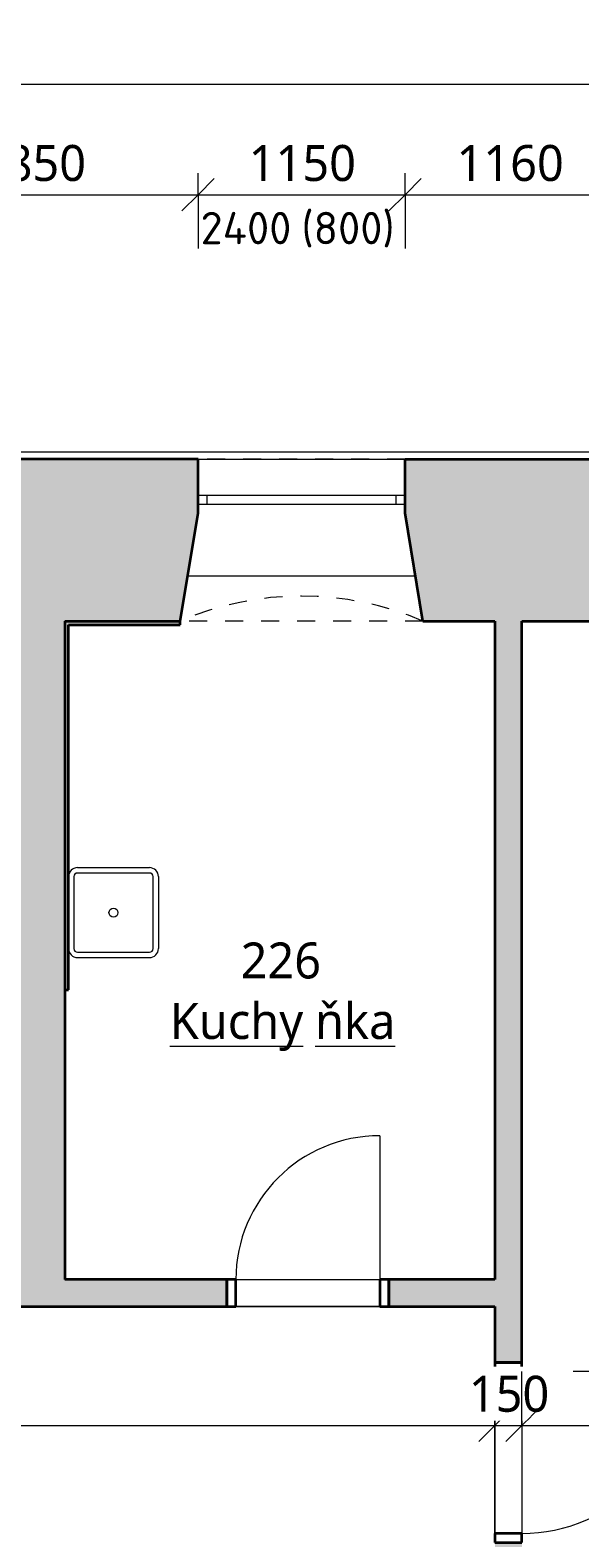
# Model space of a CAD drawing. Header units: metres. Extents: x -2.8 to 41.5, y -4.4 to 31.
# Tile 21 of 22: x 31.3 to 34.4, y 8.8 to 17.1. Entities that reach past the tile are written whole.
import ezdxf

# ---------------------------------------------------------------- set-up
doc = ezdxf.new("R2010")
doc.units = ezdxf.units.M
doc.linetypes.add('AV - Cerch_ 1 tecka 2mm', pattern=[0.004, 0.002, -0.001, 0, -0.001])
doc.layers.add('AV-KOTY', color=5, linetype='Continuous', lineweight=13, true_color=0x0000ff)
doc.layers.add('AV-MISTNOSTI', color=5, linetype='Continuous', lineweight=5, true_color=0x0000ff)
for name, color, linetype, lineweight in [('AV-KOTY-100', 7, 'Continuous', 5), ('AV-SRAFY', 7, 'Continuous', 35), ('AV-STAVBA', 7, 'Continuous', 18), ('AV-VYBAVENI', 7, 'Continuous', 18)]:
    doc.layers.add(name, color=color, linetype=linetype, lineweight=lineweight)
doc.styles.add('ISOCPEUR', font='isocpeur.ttf', dxfattribs={"height": 0.18})
doc.styles.add('Trebuchet MS', font='trebuc.ttf', dxfattribs={"height": 0.2})
doc.styles.add('Trebuchet MS_B', font='trebuc.ttf', dxfattribs={"height": 0.2})
doc.dimstyles.new('2_mm_-_O_-_Blue_-_mm_-_zaokrouhlena', dxfattribs={"dimscale": 0.3048, "dimtxt": 0.20619, "dimasz": 0.590551, "dimexe": 0.393701, "dimexo": 0.0625, "dimgap": 0.065617, "dimtad": 1, "dimdec": 0, "dimlfac": 1000, "dimrnd": 10, "dimzin": 0, "dimdsep": 46, "dimtxsty": 'Trebuchet MS', "dimblk1": 'OBLIQUE', "dimblk2": 'OBLIQUE', "dimsah": 1, "dimcen": 0.09, "dimazin": 0, "dimtfac": 1, "dimtdec": 4, "dimtix": 1, "dimtmove": 0, "dimatfit": 3, "dimfxl": 0.984252, "dimfxlon": 1, "dimtvp": 1, "dimtfill": 1, "dimtolj": 1, "dimtzin": 0, "dimarcsym": 2})

# ---------------------------------------------------------------- blocks, each defined once
blk = doc.blocks.new('DO_1-P_Ocel_ - 900x1970_150-987210-2NP')
at = {"layer": 'AV-STAVBA'}
for p, q in [((-0.45, 0.975), (-0.45, 0.075)), ((-0.45, 0.075), (0.45, 0.075)), ((-0.45, -0.075), (0.45, -0.075))]:
    blk.add_line(p, q, dxfattribs=at)
at = {"layer": 'AV-STAVBA', "linetype": 'AV - Cerch_ 1 tecka 2mm'}
for p, q in [((-0.5, 0.075), (0.5, 0.075)), ((-0.45, 0.075), (0.45, 0.075)), ((-0.5, -0.075), (0.5, -0.075)), ((-0.45, -0.075), (0.45, -0.075))]:
    blk.add_line(p, q, dxfattribs=at)
at = {"layer": 'AV-STAVBA', "lineweight": 35}
for p, q in [((-0.45, 0.075), (-0.5, 0.075)), ((-0.5, 0.075), (-0.5, -0.075)), ((-0.45, -0.075), (-0.45, 0.075)), ((0.5, 0.075), (0.45, 0.075)), ((0.45, 0.075), (0.45, -0.075)), ((0.5, -0.075), (0.5, 0.075)), ((-0.5, -0.075), (-0.45, -0.075)), ((0.45, -0.075), (0.5, -0.075))]:
    blk.add_line(p, q, dxfattribs=at)
at = {"layer": 'AV-STAVBA'}
blk.add_arc((-0.45, 0.075), 0.9, 0, 90, dxfattribs=at)
blk = doc.blocks.new('DO_1-L_Ocel_ - 800x1970_150-925843-2NP')
at = {"layer": 'AV-STAVBA'}
for p, q in [((0.4, 0.875), (0.4, 0.075)), ((-0.4, 0.075), (0.4, 0.075)), ((-0.4, -0.075), (0.4, -0.075))]:
    blk.add_line(p, q, dxfattribs=at)
at = {"layer": 'AV-STAVBA', "linetype": 'AV - Cerch_ 1 tecka 2mm'}
for p, q in [((-0.45, 0.075), (0.45, 0.075)), ((-0.4, 0.075), (0.4, 0.075)), ((-0.45, -0.075), (0.45, -0.075)), ((-0.4, -0.075), (0.4, -0.075))]:
    blk.add_line(p, q, dxfattribs=at)
at = {"layer": 'AV-STAVBA', "lineweight": 35}
for p, q in [((-0.4, 0.075), (-0.45, 0.075)), ((-0.45, 0.075), (-0.45, -0.075)), ((-0.4, -0.075), (-0.4, 0.075)), ((0.45, 0.075), (0.4, 0.075)), ((0.4, 0.075), (0.4, -0.075)), ((0.45, -0.075), (0.45, 0.075)), ((-0.45, -0.075), (-0.4, -0.075)), ((0.4, -0.075), (0.45, -0.075))]:
    blk.add_line(p, q, dxfattribs=at)
at = {"layer": 'AV-STAVBA'}
blk.add_arc((0.4, 0.075), 0.8, 90, 180, dxfattribs=at)
blk = doc.blocks.new('GM_Nika_zkosené ostění - v900-1163113-2NP')
at = {"layer": 'AV-STAVBA', "linetype": 'AV - Cerch_ 1 tecka 2mm', "lineweight": 13}
blk.add_line((-0.55, 0.45), (0.8, 0.45), dxfattribs=at)
blk = doc.blocks.new('GM_Nika se zkoseným ostěním a klenutým nadpražím - 1150x2500_600-1162731-2NP')
at = {"layer": 'AV-STAVBA', "linetype": 'AV - Cerch_ 1 tecka 2mm', "lineweight": 13}
for p, q in [((0.575, 0.45), (-0.575, 0.45)), ((0.675, -0.45), (-0.675, -0.45))]:
    blk.add_line(p, q, dxfattribs=at)
blk.add_arc((0, -2.0137), 1.7031, 66.65103, 113.34897, dxfattribs=at)
blk = doc.blocks.new('WI_2-2_bez středního sloupku_s příčlemi - 1150x2400-1162495-2NP')
at = {"layer": 'AV-STAVBA'}
for p, q in [((-0.575, 0.2), (-0.575, 0.25)), ((-0.575, 0.25), (0.575, 0.25)), ((-0.575, 0.2), (0.575, 0.2)), ((-0.525, 0.2), (-0.525, 0.25)), ((0.525, 0.2), (0.525, 0.25)), ((0.575, 0.2), (0.575, 0.25))]:
    blk.add_line(p, q, dxfattribs=at)
blk = doc.blocks.new('Koncepční dřez - Dřez-V4-2NP')
at = {"layer": 'AV-VYBAVENI'}
for p, q in [((-0.22, 0.2), (-0.22, -0.2)), ((-0.2, 0.25), (0.2, 0.25)), ((0.2, 0.22), (-0.2, 0.22)), ((0.22, -0.2), (0.22, 0.2)), ((0.25, 0.2), (0.25, -0.2)), ((-0.2, -0.22), (0.2, -0.22)), ((-0.2, -0.25), (0.2, -0.25))]:
    blk.add_line(p, q, dxfattribs=at)
blk.add_circle((0, 0), 0.025, dxfattribs=at)
for centre, radius, start, end in [((-0.2, 0.2), 0.05, 90, 180), ((-0.2, 0.2), 0.02, 90, 180), ((0.2, 0.2), 0.05, 360, 90), ((0.2, 0.2), 0.02, 360, 90), ((-0.2, -0.2), 0.05, 180, 270), ((-0.2, -0.2), 0.02, 180, 270), ((0.2, -0.2), 0.02, 270, 360), ((0.2, -0.2), 0.05, 270, 360)]:
    blk.add_arc(centre, radius, start, end, dxfattribs=at)
blk = doc.blocks.new('Řísma 2NP_ vnitroblok - Řísma 2NP_ vnitroblok-1646675-2NP')
at = {"layer": 'AV-STAVBA'}
blk.add_line((25.2351, 14.789), (39.7648, 14.789), dxfattribs=at)
blk = doc.blocks.new('DIMBLOCK34-2NP')
at = {"layer": 'AV-KOTY-100', "color": 5, "true_color": 0x0000ff}
for p, q in [((22.0748, 9.378), (22.0748, 9.678)), ((33.9048, 9.378), (33.9048, 9.678)), ((22.0748, 9.378), (22.1648, 9.468)), ((33.9048, 9.378), (33.9948, 9.468)), ((22.0748, 9.378), (21.9848, 9.288)), ((22.0748, 9.378), (33.9048, 9.378)), ((22.0748, 9.378), (22.0748, 9.258)), ((33.9048, 9.378), (33.8148, 9.288)), ((33.9048, 9.378), (33.9048, 9.258))]:
    blk.add_line(p, q, dxfattribs=at)
at = {"layer": 'AV-KOTY-100', "color": 0, "insert": (27.6229, 9.6539), "char_height": 0.2, "width": 0.880677, "attachment_point": 1, "line_spacing_factor": 1.048425, "style": 'Trebuchet MS', "bg_fill": 3, "box_fill_scale": 1.25, "bg_fill_color": 256, "bg_fill_true_color": 13158600, "bg_fill_transparency": 0}
blk.add_mtext('11830', dxfattribs=at)
blk = doc.blocks.new('_Oblique')
at = {"color": 0, "linetype": 'ByBlock', "lineweight": -2}
blk.add_line((-0.5, -0.5), (0.5, 0.5), dxfattribs=at)
blk = doc.blocks.new('DIMBLOCK35-2NP')
at = {"layer": 'AV-KOTY-100', "color": 5, "true_color": 0x0000ff}
for p, q in [((33.9048, 9.378), (33.9048, 9.678)), ((34.0548, 9.378), (34.0548, 9.678)), ((33.9048, 9.378), (33.9948, 9.468)), ((34.0548, 9.378), (34.1448, 9.468)), ((33.9048, 9.378), (33.8148, 9.288)), ((33.9048, 9.378), (34.0548, 9.378)), ((33.9048, 9.378), (33.9048, 9.258)), ((34.0548, 9.378), (33.9648, 9.288)), ((34.0548, 9.378), (34.0548, 9.258))]:
    blk.add_line(p, q, dxfattribs=at)
at = {"layer": 'AV-KOTY-100', "color": 0, "insert": (33.7596, 9.6539), "char_height": 0.2, "width": 0.528406, "attachment_point": 1, "line_spacing_factor": 1.048425, "style": 'Trebuchet MS', "bg_fill": 3, "box_fill_scale": 1.25, "bg_fill_color": 256, "bg_fill_true_color": 13158600, "bg_fill_transparency": 0}
blk.add_mtext('150', dxfattribs=at)
blk = doc.blocks.new('DIMBLOCK36-2NP')
at = {"layer": 'AV-KOTY-100', "color": 5, "true_color": 0x0000ff}
for p, q in [((34.0548, 9.378), (34.0548, 9.678)), ((39.2348, 9.378), (39.2348, 9.678)), ((34.0548, 9.378), (34.1448, 9.468)), ((39.2348, 9.378), (39.3248, 9.468)), ((34.0548, 9.378), (33.9648, 9.288)), ((34.0548, 9.378), (39.2348, 9.378)), ((34.0548, 9.378), (34.0548, 9.258)), ((39.2348, 9.378), (39.1448, 9.288)), ((39.2348, 9.378), (39.2348, 9.258))]:
    blk.add_line(p, q, dxfattribs=at)
at = {"layer": 'AV-KOTY-100', "color": 0, "insert": (36.3513, 9.6539), "char_height": 0.2, "width": 0.704541, "attachment_point": 1, "line_spacing_factor": 1.048425, "style": 'Trebuchet MS', "bg_fill": 3, "box_fill_scale": 1.25, "bg_fill_color": 256, "bg_fill_true_color": 13158600, "bg_fill_transparency": 0}
blk.add_mtext('5180', dxfattribs=at)
blk = doc.blocks.new('DIMBLOCK94-2NP')
at = {"layer": 'AV-KOTY-100', "color": 5, "true_color": 0x0000ff}
for p, q in [((30.4048, 16.2186), (30.4048, 16.3386)), ((30.4048, 16.2186), (30.4948, 16.3086)), ((32.2548, 16.2186), (32.2548, 16.3386)), ((32.2548, 16.2186), (32.3448, 16.3086)), ((30.4048, 16.2186), (30.3148, 16.1286)), ((30.4048, 16.2186), (32.2548, 16.2186)), ((30.4048, 16.2186), (30.4048, 15.9186)), ((32.2548, 16.2186), (32.1648, 16.1286)), ((32.2548, 16.2186), (32.2548, 15.9186))]:
    blk.add_line(p, q, dxfattribs=at)
at = {"layer": 'AV-KOTY-100', "color": 0, "insert": (31.0363, 16.4946), "char_height": 0.2, "width": 0.704541, "attachment_point": 1, "line_spacing_factor": 1.048425, "style": 'Trebuchet MS', "bg_fill": 3, "box_fill_scale": 1.25, "bg_fill_color": 256, "bg_fill_true_color": 13158600, "bg_fill_transparency": 0}
blk.add_mtext('1850', dxfattribs=at)
blk = doc.blocks.new('DIMBLOCK95-2NP')
at = {"layer": 'AV-KOTY-100', "color": 5, "true_color": 0x0000ff}
for p, q in [((32.2548, 16.2186), (32.2548, 16.3386)), ((32.2548, 16.2186), (32.3448, 16.3086)), ((33.4048, 16.2186), (33.4048, 16.3386)), ((33.4048, 16.2186), (33.4948, 16.3086)), ((32.2548, 16.2186), (32.1648, 16.1286)), ((32.2548, 16.2186), (33.4048, 16.2186)), ((32.2548, 16.2186), (32.2548, 15.9186)), ((33.4048, 16.2186), (33.3148, 16.1286)), ((33.4048, 16.2186), (33.4048, 15.9186))]:
    blk.add_line(p, q, dxfattribs=at)
at = {"layer": 'AV-KOTY-100', "color": 0, "insert": (32.5363, 16.4946), "char_height": 0.2, "width": 0.704541, "attachment_point": 1, "line_spacing_factor": 1.048425, "style": 'Trebuchet MS', "bg_fill": 3, "box_fill_scale": 1.25, "bg_fill_color": 256, "bg_fill_true_color": 13158600, "bg_fill_transparency": 0}
blk.add_mtext('1150', dxfattribs=at)
blk = doc.blocks.new('DIMBLOCK96-2NP')
at = {"layer": 'AV-KOTY-100', "color": 5, "true_color": 0x0000ff}
for p, q in [((33.4048, 16.2186), (33.4048, 16.3386)), ((33.4048, 16.2186), (33.4948, 16.3086)), ((34.5648, 16.2186), (34.5648, 16.3386)), ((34.5648, 16.2186), (34.6548, 16.3086)), ((33.4048, 16.2186), (33.3148, 16.1286)), ((33.4048, 16.2186), (34.5648, 16.2186)), ((33.4048, 16.2186), (33.4048, 15.9186)), ((34.5648, 16.2186), (34.4748, 16.1286)), ((34.5648, 16.2186), (34.5648, 15.9186))]:
    blk.add_line(p, q, dxfattribs=at)
at = {"layer": 'AV-KOTY-100', "color": 0, "insert": (33.6913, 16.4946), "char_height": 0.2, "width": 0.704541, "attachment_point": 1, "line_spacing_factor": 1.048425, "style": 'Trebuchet MS', "bg_fill": 3, "box_fill_scale": 1.25, "bg_fill_color": 256, "bg_fill_true_color": 13158600, "bg_fill_transparency": 0}
blk.add_mtext('1160', dxfattribs=at)
blk = doc.blocks.new('DIMBLOCK137-2NP')
at = {"layer": 'AV-KOTY-100', "color": 5, "true_color": 0x0000ff}
for p, q in [((6.1548, 16.833), (6.1548, 17.133)), ((39.7648, 16.833), (39.7648, 16.953)), ((6.1548, 16.833), (6.2448, 16.923)), ((39.7648, 16.833), (39.8548, 16.923)), ((6.1548, 16.833), (6.0648, 16.743)), ((6.1548, 16.833), (39.7648, 16.833)), ((6.1548, 16.833), (6.1548, 16.713)), ((39.7648, 16.833), (39.6748, 16.743)), ((39.7648, 16.833), (39.7648, 16.533))]:
    blk.add_line(p, q, dxfattribs=at)
at = {"layer": 'AV-KOTY-100', "color": 0, "insert": (22.5929, 17.1089), "char_height": 0.2, "width": 0.880677, "attachment_point": 1, "line_spacing_factor": 1.048425, "style": 'Trebuchet MS', "bg_fill": 3, "box_fill_scale": 1.25, "bg_fill_color": 256, "bg_fill_true_color": 13158600, "bg_fill_transparency": 0}
blk.add_mtext('33610', dxfattribs=at)

msp = doc.modelspace()

# ---------------------------------------------------------------- hatches: boundary and pattern name
at = {"layer": 'AV-SRAFY', "lineweight": 5}
h = msp.add_hatch(color=256, dxfattribs=at)
h.paths.add_polyline_path([(24.9848, 13.8482), (25.7148, 13.8482), (25.7148, 14.7482), (24.8448, 14.7482), (24.8448, 13.8482)])
h.paths.add_polyline_path([(35.8148, 13.8482), (37.3048, 13.8482), (37.4048, 14.4482), (37.4048, 14.7482), (35.7148, 14.7482), (35.7148, 14.4484)])
h.paths.add_polyline_path([(31.2348, 13.8482), (32.1548, 13.8482), (32.2548, 14.4484), (32.2548, 14.7482), (30.4048, 14.7482), (30.4048, 14.4484), (30.5048, 13.8482), (30.6901, 13.8482)])
h.paths.add_polyline_path([(39.2348, 13.8482), (39.2348, 14.7482), (38.5548, 14.7482), (38.5548, 14.4482), (38.6548, 13.8482)])
h.paths.add_polyline_path([(34.0548, 13.8482), (34.4648, 13.8482), (34.5648, 14.4484), (34.5648, 14.7482), (33.4048, 14.7482), (33.4048, 14.4484), (33.5048, 13.8482), (33.9048, 13.8482)])
h.paths.add_polyline_path([(24.1148, 13.8482), (24.3948, 13.8482), (24.3948, 14.7482), (24.0648, 14.7482), (24.0648, 13.8482)])
h.paths.add_polyline_path([(27.6148, 13.8482), (29.1548, 13.8482), (29.2548, 14.4484), (29.2548, 14.7482), (27.5148, 14.7482), (27.5148, 13.8482)])
at = {"layer": 'AV-SRAFY', "lineweight": 18}
for points in [[(31.5148, 10.1882), (31.5148, 13.8482), (31.2348, 13.8482), (31.2348, 10.1882)], [(31.5348, 13.8282), (32.1548, 13.8282), (32.1548, 13.8482), (31.5148, 13.8482), (31.5148, 13.8282)], [(31.5148, 11.7982), (31.5348, 11.7982), (31.5348, 13.8282), (31.5148, 13.8282), (31.5148, 13.2654)]]:
    msp.add_hatch(color=256, dxfattribs=at).paths.add_polyline_path(points)
h = msp.add_hatch(color=256, dxfattribs=at)
h.paths.add_polyline_path([(34.0548, 8.3782), (34.0548, 8.7282), (33.9048, 8.7282), (33.9048, 8.3782)])
h.paths.add_polyline_path([(33.9048, 9.7282), (34.0548, 9.7282), (34.0548, 13.8482), (33.9048, 13.8482), (33.9048, 10.0382)])
h = msp.add_hatch(color=256, dxfattribs=at)
h.paths.add_polyline_path([(33.9048, 10.0382), (33.9048, 10.1882), (33.3148, 10.1882), (33.3148, 10.0382)])
h.paths.add_polyline_path([(32.4148, 10.0382), (32.4148, 10.1882), (29.1048, 10.1882), (29.1048, 10.0382), (30.6901, 10.0382)])
h.paths.add_polyline_path([(26.5367, 10.0382), (26.6998, 10.0382), (26.6998, 10.1882), (25.6248, 10.1882), (25.6248, 10.0382)])
h.paths.add_polyline_path([(27.9212, 10.0382), (28.2048, 10.0382), (28.2048, 10.1882), (27.4998, 10.1882), (27.4998, 10.0382)])
h.paths.add_polyline_path([(22.8748, 10.0382), (24.7248, 10.0382), (24.7248, 10.1882), (22.8748, 10.1882)])

# ---------------------------------------------------------------- linework, layer by layer
at = {"layer": 'AV-STAVBA', "lineweight": 35}
for p, q in [((32.2548, 14.7482), (30.4048, 14.7482)), ((32.2548, 14.4484), (32.2548, 14.7482)), ((33.4048, 14.7482), (34.5648, 14.7482)), ((33.4048, 14.4484), (33.4048, 14.7482)), ((32.1548, 13.8482), (32.2548, 14.4484)), ((33.5048, 13.8482), (33.4048, 14.4484)), ((31.5148, 13.8482), (32.1548, 13.8482)), ((31.5148, 13.8482), (31.5148, 10.1882)), ((31.5348, 13.8282), (32.1548, 13.8282)), ((31.5348, 11.7982), (31.5348, 13.8282)), ((32.1548, 13.8282), (32.1548, 13.8482)), ((33.5048, 13.8482), (33.9048, 13.8482)), ((33.9048, 13.8482), (33.9048, 10.1882)), ((34.0548, 9.7282), (34.0548, 13.8482)), ((34.0548, 13.8482), (34.4648, 13.8482)), ((31.5148, 11.7982), (31.5348, 11.7982)), ((32.4148, 10.1882), (31.5148, 10.1882)), ((32.4148, 10.0382), (32.4148, 10.1882)), ((33.9048, 10.1882), (33.3148, 10.1882)), ((33.3148, 10.1882), (33.3148, 10.0382)), ((29.1048, 10.0382), (32.4148, 10.0382)), ((33.3148, 10.0382), (33.9048, 10.0382)), ((33.9048, 10.0382), (33.9048, 9.7282)), ((33.9048, 9.7282), (34.0548, 9.7282))]:
    msp.add_line(p, q, dxfattribs=at)
at = {"layer": 'AV-STAVBA'}
for p, q in [((32.2548, 14.7482), (33.4048, 14.7482)), ((33.4631, 14.0982), (32.1965, 14.0982)), ((32.4648, 10.1882), (33.2648, 10.1882)), ((33.2648, 10.0382), (32.4648, 10.0382)), ((33.9048, 8.7782), (33.9048, 9.6782)), ((34.0548, 9.6782), (34.0548, 8.7782))]:
    msp.add_line(p, q, dxfattribs=at)

# ---------------------------------------------------------------- block references
for name, p in [('Řísma 2NP_ vnitroblok - Řísma 2NP_ vnitroblok-1646675-2NP', (0, 0)), ('WI_2-2_bez středního sloupku_s příčlemi - 1150x2400-1162495-2NP', (32.8298, 14.2982)), ('DO_1-L_Ocel_ - 800x1970_150-925843-2NP', (32.8648, 10.1132))]:
    msp.add_blockref(name, p, dxfattribs=at)
at = {"layer": 'AV-STAVBA', "linetype": 'AV - Cerch_ 1 tecka 2mm', "lineweight": 13}
msp.add_blockref('GM_Nika se zkoseným ostěním a klenutým nadpražím - 1150x2500_600-1162731-2NP', (32.8298, 14.2982), dxfattribs=at)
at = {"layer": 'AV-STAVBA', "linetype": 'AV - Cerch_ 1 tecka 2mm', "lineweight": 13, "rotation": 180}
msp.add_blockref('GM_Nika_zkosené ostění - v900-1163113-2NP', (32.9548, 14.2982), dxfattribs=at)
at = {"layer": 'AV-STAVBA', "rotation": 269.9999999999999}
msp.add_blockref('DO_1-P_Ocel_ - 900x1970_150-987210-2NP', (33.9798, 9.2282), dxfattribs=at)
at = {"layer": 'AV-VYBAVENI'}
msp.add_blockref('Koncepční dřez - Dřez-V4-2NP', (31.7848, 12.2282), dxfattribs=at)

# ---------------------------------------------------------------- texts
at = {"layer": 'AV-KOTY', "lineweight": 5, "char_height": 0.18, "width": 0.633333, "attachment_point": 1, "style": 'ISOCPEUR'}
for s, insert in [('2400', (32.2684, 16.1229)), ('(800)', (32.8296, 16.1229))]:
    msp.add_mtext(s, dxfattribs=dict(at, insert=insert))
at = {"layer": 'AV-MISTNOSTI', "char_height": 0.2, "attachment_point": 1, "style": 'Trebuchet MS_B'}
for s, insert, width in [('226', (32.4913, 12.0622), 0.601266), ('\\LKuchy', (32.0978, 11.7259), 0.978059), ('\\Lňka', (32.9048, 11.7259), 0.577215)]:
    msp.add_mtext(s, dxfattribs=dict(at, insert=insert, width=width))

# ---------------------------------------------------------------- next in the draw order: dimensions: what is measured, and where the dimension line sits
at = {"layer": 'AV-KOTY', "lineweight": 5}
for base, p1, p2, override, picture, middle in [((32.2548, 16.2186), (30.4048, 15.9186), (32.2548, 15.9186), {"dimpost": '<>', "dimfxl": 1.85}, 'DIMBLOCK94-2NP', (31.3298, 16.3404)), ((33.9048, 9.378), (22.0748, 9.678), (33.9048, 9.678), {"dimpost": '<>', "dimfxl": 11.83}, 'DIMBLOCK34-2NP', (27.9898, 9.4997))]:
    dim = msp.add_linear_dim(base=base, p1=p1, p2=p2, dimstyle='2_mm_-_O_-_Blue_-_mm_-_zaokrouhlena', override=override, dxfattribs=at)
    dim.commit()
    dim.dimension.update_dxf_attribs({"geometry": picture, "text_midpoint": middle})

# ---------------------------------------------------------------- next in the draw order: dimensions: what is measured, and where the dimension line sits
for base, p1, p2, override, picture, middle in [((33.4048, 16.2186), (32.2548, 15.9186), (33.4048, 15.9186), {"dimpost": '<>', "dimfxl": 1.15}, 'DIMBLOCK95-2NP', (32.8298, 16.3404)), ((34.0548, 9.378), (33.9048, 9.678), (34.0548, 9.678), {"dimpost": '<>', "dimfxl": 0.15}, 'DIMBLOCK35-2NP', (33.9798, 9.4997))]:
    dim = msp.add_linear_dim(base=base, p1=p1, p2=p2, dimstyle='2_mm_-_O_-_Blue_-_mm_-_zaokrouhlena', override=override, dxfattribs=at)
    dim.commit()
    dim.dimension.update_dxf_attribs({"geometry": picture, "text_midpoint": middle})

# ---------------------------------------------------------------- next in the draw order: dimensions: what is measured, and where the dimension line sits
for base, p1, p2, override, picture, middle in [((34.5648, 16.2186), (33.4048, 15.9186), (34.5648, 15.9186), {"dimpost": '<>', "dimfxl": 1.16}, 'DIMBLOCK96-2NP', (33.9848, 16.3407)), ((39.2348, 9.378), (34.0548, 9.678), (39.2348, 9.678), {"dimpost": '<>', "dimfxl": 5.18}, 'DIMBLOCK36-2NP', (36.6448, 9.4997))]:
    dim = msp.add_linear_dim(base=base, p1=p1, p2=p2, dimstyle='2_mm_-_O_-_Blue_-_mm_-_zaokrouhlena', override=override, dxfattribs=at)
    dim.commit()
    dim.dimension.update_dxf_attribs({"geometry": picture, "text_midpoint": middle})

# ---------------------------------------------------------------- next in the draw order: dimensions: what is measured, and where the dimension line sits
dim = msp.add_linear_dim(base=(39.7648, 16.833), p1=(6.1548, 17.133), p2=(39.7648, 16.533), dimstyle='2_mm_-_O_-_Blue_-_mm_-_zaokrouhlena', override={"dimpost": '<>', "dimfxl": 33.615355}, dxfattribs=at)
dim.commit()
dim.dimension.update_dxf_attribs({"geometry": 'DIMBLOCK137-2NP', "text_midpoint": (22.9598, 16.9551)})

doc.saveas('drawing.dxf')
